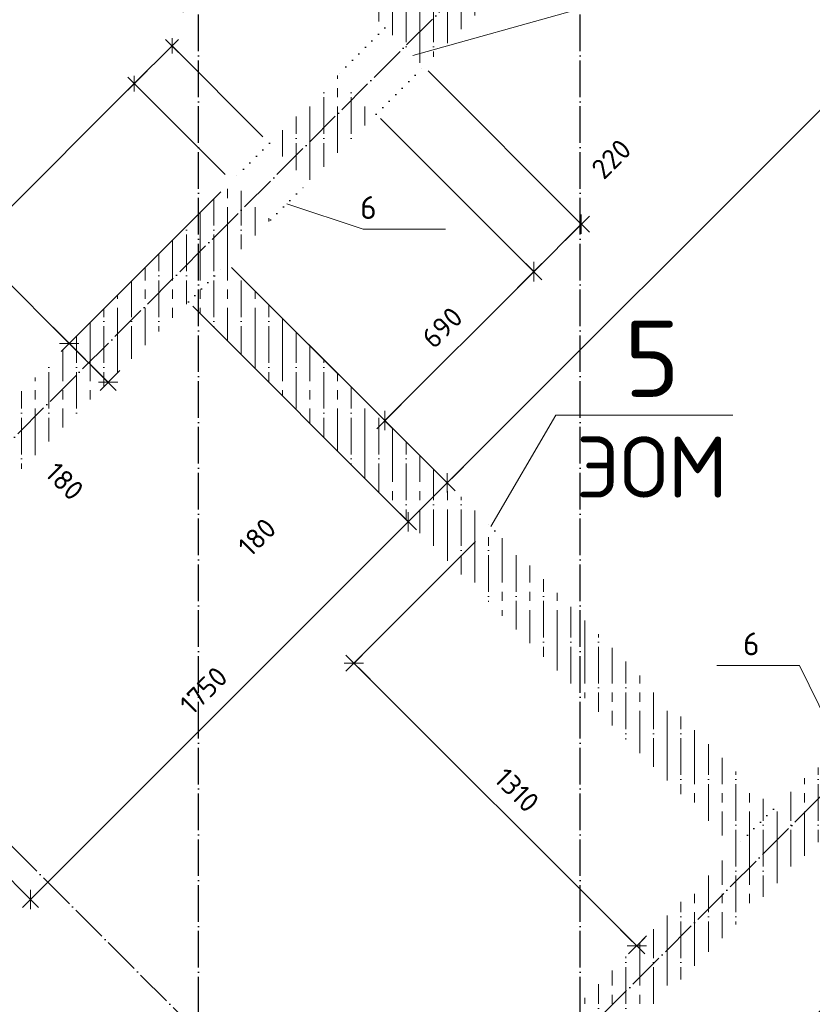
# Model space of a CAD drawing. Header units: millimetres. Extents: x -3057 to 112233, y -2869 to 47508.
# Tile 8 of 48: x 13314 to 15911, y 10499 to 13724. Entities that reach past the tile are written whole.
import ezdxf

# ---------------------------------------------------------------- set-up
doc = ezdxf.new("R2010")
doc.units = ezdxf.units.MM
doc.header["$PDMODE"] = 65
for name, pattern in [('______11', [150, 120, -15, 0, -15]), ('______5', [330, 240, -30, 30, -30]), ('______9', [30, 0, -30])]:
    doc.linetypes.add(name, pattern=pattern)
for name, color, linetype, lineweight in [('Standard', 7, 'Continuous', 25), ('Ограждение_ 2D надпись', 7, 'Continuous', 13), ('Размерная линия_ общее', 7, 'Continuous', 13), ('Размерная линия_ общее_1', 7, 'Continuous', 13), ('Стена_ общее', 7, 'Continuous', 35)]:
    doc.layers.add(name, color=color, linetype=linetype, lineweight=lineweight)
doc.layers.add('Осевая линия_ общее', color=7, linetype='______5', lineweight=13, true_color=0xa0a0a0)
doc.styles.add('ISOCPEUR', font='ISOCPEUR')
doc.dimstyles.new('DIMSTYLE_3', dxfattribs={"dimtxt": 66, "dimasz": 75, "dimexe": 0, "dimexo": 0, "dimgap": 33, "dimtad": 2, "dimdec": 0, "dimrnd": 5, "dimzin": 12, "dimdsep": 46, "dimtxsty": 'ISOCPEUR', "dimblk1": 'ALL_ML_STRICH', "dimblk2": 'ALL_ML_STRICH', "dimsah": 1, "dimcen": 0, "dimclrd": 7, "dimclre": 256, "dimclrt": 7, "dimadec": 0, "dimazin": 0, "dimtfac": 1, "dimtdec": 0, "dimtix": 1, "dimtmove": 2, "dimatfit": 3, "dimfxl": 0, "dimtzin": 0, "dimlwd": 0, "dimlwe": -3, "dimarcsym": 0})
doc.dimstyles.new('DIMSTYLE_5', dxfattribs={"dimtxt": 60, "dimasz": 60, "dimexe": 0, "dimexo": 0, "dimgap": 30, "dimtad": 2, "dimdec": 0, "dimrnd": 5, "dimzin": 12, "dimdsep": 46, "dimtxsty": 'ISOCPEUR', "dimblk1": 'ALL_ML_STRICH', "dimblk2": 'ALL_ML_STRICH', "dimsah": 1, "dimcen": 0, "dimclrd": 7, "dimclre": 256, "dimclrt": 7, "dimadec": 0, "dimazin": 0, "dimtfac": 1, "dimtdec": 0, "dimtix": 1, "dimtmove": 2, "dimatfit": 3, "dimfxl": 0, "dimtzin": 0, "dimlwd": 0, "dimlwe": -3, "dimarcsym": 0})
doc.dimstyles.new('DIMSTYLE_7', dxfattribs={"dimtxt": 66, "dimasz": 75, "dimexe": 0, "dimexo": 0, "dimgap": 33, "dimtad": 2, "dimdec": 0, "dimrnd": 5, "dimzin": 12, "dimdsep": 46, "dimtxsty": 'ISOCPEUR', "dimblk1": 'ALL_ML_STRICH', "dimblk2": 'ALL_ML_STRICH', "dimsah": 1, "dimcen": 0, "dimclrd": 7, "dimclre": 256, "dimclrt": 7, "dimadec": 0, "dimazin": 0, "dimtfac": 1, "dimtdec": 0, "dimtix": 1, "dimtmove": 2, "dimatfit": 3, "dimfxl": 0, "dimtvp": 1.2, "dimtzin": 0, "dimlwd": 0, "dimlwe": -3, "dimarcsym": 0})
doc.dimstyles.new('DIMSTYLE_8', dxfattribs={"dimtxt": 66, "dimasz": 75, "dimexe": 0, "dimexo": 0, "dimgap": 33, "dimtad": 0, "dimdec": 0, "dimrnd": 5, "dimzin": 12, "dimdsep": 46, "dimtxsty": 'ISOCPEUR', "dimblk1": 'ALL_ML_STRICH', "dimblk2": 'ALL_ML_STRICH', "dimsah": 1, "dimcen": 0, "dimclrd": 7, "dimclre": 256, "dimclrt": 7, "dimadec": 0, "dimazin": 0, "dimtfac": 1, "dimtdec": 0, "dimtix": 1, "dimtmove": 2, "dimatfit": 3, "dimfxl": 0, "dimtvp": 1.2, "dimtzin": 0, "dimlwd": 0, "dimlwe": -3, "dimarcsym": 0})
pattern_1 = [(90, (0, 0), (-90, 6e-15), [120, -15, 0, -15]), (90, (-45, 6e-15), (-90, 6e-15), [240, -30, 30, -30])]

# ---------------------------------------------------------------- blocks, each defined once
blk = doc.blocks.new('СЛОЖНЫЙ_ОБЪЕКТ_1')
at = {"layer": 'Осевая линия_ общее', "color": 253, "linetype": '______11', "lineweight": -3, "true_color": 0xa0a0a0, "transparency": 33554687}
for p, q in [((13900, -2590), (13900, 47490)), ((15150, -2590), (15150, 21710)), ((3543.2, 2603.2), (20704.7, 19764.7)), ((5452.4, 694), (22613.9, 17855.5)), ((15387.3, 8917.7), (8924.3, 15380.6))]:
    blk.add_line(p, q, dxfattribs=at)
blk = doc.blocks.new('ALL_ML_STRICH')
at = {"color": 0, "linetype": 'ByBlock', "lineweight": -2}
for p, q in [((0, -0.5), (0, 0.5)), ((-1, 0), (0.5, 0)), ((-0.3, -0.3), (0.3, 0.3))]:
    blk.add_line(p, q, dxfattribs=at)
blk = doc.blocks.new('*D122')
at = {"layer": 'DEFPOINTS', "color": 7, "linetype": 'Continuous', "lineweight": 13, "transparency": 33554687}
for p in [(12534.1, 14196.2), (12239.1, 13901.2), (13986.8, 13174.1)]:
    blk.add_point(p, dxfattribs=at)
at = {"layer": 'Размерная линия_ общее', "color": 253, "linetype": 'Continuous', "lineweight": -2, "true_color": 0xa0a0a0, "transparency": 33554687}
for p, q in [((12520, 14182.1), (12239.1, 13901.2)), ((13972.7, 13159.9), (13476.5, 12663.7))]:
    blk.add_line(p, q, dxfattribs=at)
at = {"layer": 'Размерная линия_ общее', "color": 7, "linetype": 'Continuous', "lineweight": -2, "transparency": 33554687}
blk.add_line((12239.1, 13901.2), (13476.5, 12663.7), dxfattribs=at)
at = {"layer": 'Размерная линия_ общее', "color": 7, "linetype": 'Continuous', "lineweight": 13, "transparency": 33554687, "xscale": 75, "yscale": 75, "zscale": 75}
for p, rotation in [((12239.1, 13901.2), 135.0000000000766), ((13476.5, 12663.7), 315.0000000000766)]:
    blk.add_blockref('ALL_ML_STRICH', p, dxfattribs=dict(at, rotation=rotation))
at = {"layer": 'Размерная линия_ общее', "color": 7, "linetype": 'Continuous', "lineweight": 13, "transparency": 33554687, "insert": (12640.6, 13617), "char_height": 66, "width": 264, "attachment_point": 5, "rotation": 315, "style": 'ISOCPEUR'}
blk.add_mtext('\\A1;{1750}', dxfattribs=at)
blk = doc.blocks.new('*D123')
at = {"layer": 'DEFPOINTS', "color": 7, "linetype": 'Continuous', "lineweight": 13, "transparency": 33554687}
for p in [(13986.8, 13174.1), (13476.5, 12663.7), (13628.3, 12561)]:
    blk.add_point(p, dxfattribs=at)
at = {"layer": 'Размерная линия_ общее', "color": 253, "linetype": 'Continuous', "lineweight": -2, "true_color": 0xa0a0a0, "transparency": 33554687}
for p, q in [((13972.7, 13159.9), (13476.5, 12663.7)), ((13642.4, 12575.1), (13603.8, 12536.5))]:
    blk.add_line(p, q, dxfattribs=at)
at = {"layer": 'Размерная линия_ общее', "color": 7, "linetype": 'Continuous', "lineweight": -2, "transparency": 33554687}
blk.add_line((13476.5, 12663.7), (13603.8, 12536.5), dxfattribs=at)
at = {"layer": 'Размерная линия_ общее', "color": 7, "linetype": 'Continuous', "lineweight": 13, "transparency": 33554687, "xscale": 75, "yscale": 75, "zscale": 75}
for p, rotation in [((13476.5, 12663.7), 135.0000000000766), ((13603.8, 12536.5), 315.0000000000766)]:
    blk.add_blockref('ALL_ML_STRICH', p, dxfattribs=dict(at, rotation=rotation))
at = {"layer": 'Размерная линия_ общее', "color": 7, "linetype": 'Continuous', "lineweight": 13, "transparency": 33554687, "insert": (13461.4, 12211.9), "char_height": 66, "width": 198, "attachment_point": 5, "rotation": 315, "style": 'ISOCPEUR'}
blk.add_mtext('\\A1;{180}', dxfattribs=at)
blk = doc.blocks.new('*D136')
at = {"layer": 'DEFPOINTS', "color": 7, "linetype": 'Continuous', "lineweight": 13, "transparency": 33554687}
for p in [(20439.2, 15264.3), (14595.3, 9709.6), (15203, 9101.9)]:
    blk.add_point(p, dxfattribs=at)
at = {"layer": 'Размерная линия_ общее', "color": 253, "linetype": 'Continuous', "lineweight": -2, "true_color": 0xa0a0a0, "transparency": 33554687}
for p, q in [((20453.3, 15250.2), (20902.3, 14801.2)), ((14609.5, 9695.5), (15203, 9101.9))]:
    blk.add_line(p, q, dxfattribs=at)
at = {"layer": 'Размерная линия_ общее', "color": 7, "linetype": 'Continuous', "lineweight": -2, "transparency": 33554687}
blk.add_line((15203, 9101.9), (20902.3, 14801.2), dxfattribs=at)
at = {"layer": 'Размерная линия_ общее', "color": 7, "linetype": 'Continuous', "lineweight": 13, "transparency": 33554687, "yscale": 75, "zscale": 75}
for p, xscale, rotation in [((20902.3, 14801.2), 75, 44.99999999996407), ((15203, 9101.9), 75.00000000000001, 224.9999999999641)]:
    blk.add_blockref('ALL_ML_STRICH', p, dxfattribs=dict(at, xscale=xscale, rotation=rotation))
at = {"layer": 'Размерная линия_ общее', "color": 7, "linetype": 'Continuous', "lineweight": 13, "transparency": 33554687, "insert": (17996.3, 12012.6), "char_height": 66, "width": 264, "attachment_point": 5, "rotation": 45, "style": 'ISOCPEUR'}
blk.add_mtext('\\A1;{8060}', dxfattribs=at)
blk = doc.blocks.new('*D141')
at = {"layer": 'DEFPOINTS', "color": 7, "linetype": 'Continuous', "lineweight": 13, "transparency": 33554687}
for p in [(13867, 12799.7), (12629.6, 11562.2), (13349.7, 10842.2)]:
    blk.add_point(p, dxfattribs=at)
at = {"layer": 'Размерная линия_ общее', "color": 253, "linetype": 'Continuous', "lineweight": -2, "true_color": 0xa0a0a0, "transparency": 33554687}
for p, q in [((13881.1, 12785.5), (14587.1, 12079.6)), ((12643.7, 11548.1), (13349.7, 10842.2))]:
    blk.add_line(p, q, dxfattribs=at)
at = {"layer": 'Размерная линия_ общее', "color": 7, "linetype": 'Continuous', "lineweight": -2, "transparency": 33554687}
blk.add_line((13349.7, 10842.2), (14587.1, 12079.6), dxfattribs=at)
at = {"layer": 'Размерная линия_ общее', "color": 7, "linetype": 'Continuous', "lineweight": 13, "transparency": 33554687, "xscale": 75, "yscale": 75, "zscale": 75}
for p, rotation in [((14587.1, 12079.6), 44.99999999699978), ((13349.7, 10842.2), 224.9999999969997)]:
    blk.add_blockref('ALL_ML_STRICH', p, dxfattribs=dict(at, rotation=rotation))
at = {"layer": 'Размерная линия_ общее', "color": 7, "linetype": 'Continuous', "lineweight": 13, "transparency": 33554687, "insert": (13916.7, 11526.6), "char_height": 66, "width": 264, "attachment_point": 5, "rotation": 45, "style": 'ISOCPEUR'}
blk.add_mtext('\\A1;{1750}', dxfattribs=at)
blk = doc.blocks.new('*D142')
at = {"layer": 'DEFPOINTS', "color": 7, "linetype": 'Continuous', "lineweight": 13, "transparency": 33554687}
for p in [(13994.3, 12927), (13867, 12799.7), (14587.1, 12079.6)]:
    blk.add_point(p, dxfattribs=at)
at = {"layer": 'Размерная линия_ общее', "color": 253, "linetype": 'Continuous', "lineweight": -2, "true_color": 0xa0a0a0, "transparency": 33554687}
for p, q in [((14008.4, 12912.8), (14714.4, 12206.9)), ((13881.1, 12785.5), (14587.1, 12079.6))]:
    blk.add_line(p, q, dxfattribs=at)
at = {"layer": 'Размерная линия_ общее', "color": 7, "linetype": 'Continuous', "lineweight": -2, "transparency": 33554687}
blk.add_line((14587.1, 12079.6), (14714.4, 12206.9), dxfattribs=at)
at = {"layer": 'Размерная линия_ общее', "color": 7, "linetype": 'Continuous', "lineweight": 13, "transparency": 33554687, "xscale": 75, "yscale": 75, "zscale": 75}
for p, rotation in [((14714.4, 12206.9), 44.99999999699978), ((14587.1, 12079.6), 224.9999999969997)]:
    blk.add_blockref('ALL_ML_STRICH', p, dxfattribs=dict(at, rotation=rotation))
at = {"layer": 'Размерная линия_ общее', "color": 7, "linetype": 'Continuous', "lineweight": 13, "transparency": 33554687, "insert": (14091.6, 12028.9), "char_height": 66, "width": 198, "attachment_point": 5, "rotation": 45, "style": 'ISOCPEUR'}
blk.add_mtext('\\A1;{180}', dxfattribs=at)
blk = doc.blocks.new('*D143')
at = {"layer": 'DEFPOINTS', "color": 7, "linetype": 'Continuous', "lineweight": 13, "transparency": 33554687}
for p in [(18385.4, 17318.1), (13994.3, 12927), (14714.4, 12206.9)]:
    blk.add_point(p, dxfattribs=at)
at = {"layer": 'Размерная линия_ общее', "color": 253, "linetype": 'Continuous', "lineweight": -2, "true_color": 0xa0a0a0, "transparency": 33554687}
for p, q in [((18399.6, 17304), (19105.5, 16598)), ((14008.4, 12912.8), (14714.4, 12206.9))]:
    blk.add_line(p, q, dxfattribs=at)
at = {"layer": 'Размерная линия_ общее', "color": 7, "linetype": 'Continuous', "lineweight": -2, "transparency": 33554687}
blk.add_line((14714.4, 12206.9), (19105.5, 16598), dxfattribs=at)
at = {"layer": 'Размерная линия_ общее', "color": 7, "linetype": 'Continuous', "lineweight": 13, "transparency": 33554687, "xscale": 75, "yscale": 75, "zscale": 75}
for p, rotation in [((19105.5, 16598), 44.99999999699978), ((14714.4, 12206.9), 224.9999999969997)]:
    blk.add_blockref('ALL_ML_STRICH', p, dxfattribs=dict(at, rotation=rotation))
at = {"layer": 'Размерная линия_ общее', "color": 7, "linetype": 'Continuous', "lineweight": 13, "transparency": 33554687, "insert": (16858.3, 14468.1), "char_height": 66, "width": 264, "attachment_point": 5, "rotation": 45, "style": 'ISOCPEUR'}
blk.add_mtext('\\A1;{6210}', dxfattribs=at)
blk = doc.blocks.new('*D153')
at = {"layer": 'DEFPOINTS', "color": 7, "linetype": 'Continuous', "lineweight": 13, "transparency": 33554687}
for p in [(13704.4, 14503.8), (11823.5, 12622.9), (11915.6, 12530.7)]:
    blk.add_point(p, dxfattribs=at)
at = {"layer": 'Размерная линия_ общее', "color": 253, "linetype": 'Continuous', "lineweight": -2, "true_color": 0xa0a0a0, "transparency": 33554687}
for p, q in [((13718.5, 14489.7), (13796.5, 14411.7)), ((11837.6, 12608.8), (11915.6, 12530.7))]:
    blk.add_line(p, q, dxfattribs=at)
at = {"layer": 'Размерная линия_ общее', "color": 7, "linetype": 'Continuous', "lineweight": -2, "transparency": 33554687}
blk.add_line((11915.6, 12530.7), (13796.5, 14411.7), dxfattribs=at)
at = {"layer": 'Размерная линия_ общее', "color": 7, "linetype": 'Continuous', "lineweight": 13, "transparency": 33554687, "xscale": 75, "yscale": 75, "zscale": 75}
for p, rotation in [((13796.5, 14411.7), 44.99999999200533), ((11915.6, 12530.7), 224.9999999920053)]:
    blk.add_blockref('ALL_ML_STRICH', p, dxfattribs=dict(at, rotation=rotation))
at = {"layer": 'Размерная линия_ общее', "color": 7, "linetype": 'Continuous', "lineweight": 13, "transparency": 33554687, "insert": (12383.4, 13171.1), "char_height": 66, "width": 264, "attachment_point": 5, "rotation": 45, "style": 'ISOCPEUR'}
blk.add_mtext('\\A1;{2660}', dxfattribs=at)
blk = doc.blocks.new('*D369')
at = {"layer": 'DEFPOINTS', "color": 7, "linetype": 'Continuous', "lineweight": 13, "transparency": 33554687}
for p in [(12629.6, 11562.2), (11916.8, 10849.5), (14418.5, 9773.3)]:
    blk.add_point(p, dxfattribs=at)
at = {"layer": 'Размерная линия_ общее', "color": 253, "linetype": 'Continuous', "lineweight": -2, "true_color": 0xa0a0a0, "transparency": 33554687}
for p, q in [((12615.4, 11548.1), (11916.8, 10849.5)), ((14404.4, 9759.1), (13705.8, 9060.5))]:
    blk.add_line(p, q, dxfattribs=at)
at = {"layer": 'Размерная линия_ общее', "color": 7, "linetype": 'Continuous', "lineweight": -2, "transparency": 33554687}
blk.add_line((11916.8, 10849.5), (13705.8, 9060.5), dxfattribs=at)
at = {"layer": 'Размерная линия_ общее', "color": 7, "linetype": 'Continuous', "lineweight": 13, "transparency": 33554687, "xscale": 75, "yscale": 75, "zscale": 75}
for p, rotation in [((11916.8, 10849.5), 134.999999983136), ((13705.8, 9060.5), 314.9999999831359)]:
    blk.add_blockref('ALL_ML_STRICH', p, dxfattribs=dict(at, rotation=rotation))
at = {"layer": 'Размерная линия_ общее', "color": 7, "linetype": 'Continuous', "lineweight": 13, "transparency": 33554687, "insert": (12872.3, 10011.4), "char_height": 66, "width": 264, "attachment_point": 5, "rotation": 315, "style": 'ISOCPEUR'}
blk.add_mtext('\\A1;{2530}', dxfattribs=at)
blk = doc.blocks.new('*D370')
at = {"layer": 'DEFPOINTS', "color": 7, "linetype": 'Continuous', "lineweight": 13, "transparency": 33554687}
for p in [(14482.2, 13414.9), (13994.3, 12927), (14510.4, 12410.8)]:
    blk.add_point(p, dxfattribs=at)
at = {"layer": 'Размерная линия_ общее', "color": 253, "linetype": 'Continuous', "lineweight": -2, "true_color": 0xa0a0a0, "transparency": 33554687}
for p, q in [((14496.3, 13400.7), (14998.3, 12898.7)), ((14008.4, 12912.8), (14510.4, 12410.8))]:
    blk.add_line(p, q, dxfattribs=at)
at = {"layer": 'Размерная линия_ общее', "color": 7, "linetype": 'Continuous', "lineweight": -2, "transparency": 33554687}
blk.add_line((14510.4, 12410.8), (14998.3, 12898.7), dxfattribs=at)
at = {"layer": 'Размерная линия_ общее', "color": 7, "linetype": 'Continuous', "lineweight": 13, "transparency": 33554687, "xscale": 75, "yscale": 75, "zscale": 75}
for p, rotation in [((14998.3, 12898.7), 45.00000000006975), ((14510.4, 12410.8), 225.0000000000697)]:
    blk.add_blockref('ALL_ML_STRICH', p, dxfattribs=dict(at, rotation=rotation))
at = {"layer": 'Размерная линия_ общее', "color": 7, "linetype": 'Continuous', "lineweight": 13, "transparency": 33554687, "insert": (14698, 12715.8), "char_height": 66, "width": 198, "attachment_point": 5, "rotation": 45, "style": 'ISOCPEUR'}
blk.add_mtext('\\A1;{690}', dxfattribs=at)
blk = doc.blocks.new('*D371')
at = {"layer": 'DEFPOINTS', "color": 7, "linetype": 'Continuous', "lineweight": 13, "transparency": 33554687}
for p in [(14637.8, 13570.4), (14482.2, 13414.9), (14998.3, 12898.7)]:
    blk.add_point(p, dxfattribs=at)
at = {"layer": 'Размерная линия_ общее', "color": 253, "linetype": 'Continuous', "lineweight": -2, "true_color": 0xa0a0a0, "transparency": 33554687}
for p, q in [((14651.9, 13556.3), (15153.9, 13054.3)), ((14496.3, 13400.7), (14998.3, 12898.7))]:
    blk.add_line(p, q, dxfattribs=at)
at = {"layer": 'Размерная линия_ общее', "color": 7, "linetype": 'Continuous', "lineweight": -2, "transparency": 33554687}
blk.add_line((14998.3, 12898.7), (15153.9, 13054.3), dxfattribs=at)
at = {"layer": 'Размерная линия_ общее', "color": 7, "linetype": 'Continuous', "lineweight": 13, "transparency": 33554687, "xscale": 75, "yscale": 75, "zscale": 75}
for p, rotation in [((15153.9, 13054.3), 45.00000000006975), ((14998.3, 12898.7), 225.0000000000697)]:
    blk.add_blockref('ALL_ML_STRICH', p, dxfattribs=dict(at, rotation=rotation))
at = {"layer": 'Размерная линия_ общее', "color": 7, "linetype": 'Continuous', "lineweight": 13, "transparency": 33554687, "insert": (15252.1, 13268.1), "char_height": 66, "width": 198, "attachment_point": 5, "rotation": 45, "style": 'ISOCPEUR'}
blk.add_mtext('\\A1;{220}', dxfattribs=at)
blk = doc.blocks.new('*D372')
at = {"layer": 'DEFPOINTS', "color": 7, "linetype": 'Continuous', "lineweight": 13, "transparency": 33554687}
for p in [(14821.6, 12028.9), (14409, 11616.4), (15381.8, 10736.5)]:
    blk.add_point(p, dxfattribs=at)
at = {"layer": 'Размерная линия_ общее', "color": 253, "linetype": 'Continuous', "lineweight": -2, "true_color": 0xa0a0a0, "transparency": 33554687}
for p, q in [((14807.5, 12014.8), (14409, 11616.4)), ((15367.7, 10722.4), (15335.4, 10690.1))]:
    blk.add_line(p, q, dxfattribs=at)
at = {"layer": 'Размерная линия_ общее', "color": 7, "linetype": 'Continuous', "lineweight": -2, "transparency": 33554687}
blk.add_line((14409, 11616.4), (15335.4, 10690.1), dxfattribs=at)
at = {"layer": 'Размерная линия_ общее', "color": 7, "linetype": 'Continuous', "lineweight": 13, "transparency": 33554687, "yscale": 75, "zscale": 75}
for p, xscale, rotation in [((14409, 11616.4), 75.00000000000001, 135.0000000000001), ((15335.4, 10690.1), 75, 315.0000000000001)]:
    blk.add_blockref('ALL_ML_STRICH', p, dxfattribs=dict(at, xscale=xscale, rotation=rotation))
at = {"layer": 'Размерная линия_ общее', "color": 7, "linetype": 'Continuous', "lineweight": 13, "transparency": 33554687, "insert": (14942.6, 11200.2), "char_height": 66, "width": 264, "attachment_point": 5, "rotation": 315, "style": 'ISOCPEUR'}
blk.add_mtext('\\A1;{1310}', dxfattribs=at)
blk = doc.blocks.new('*D381')
at = {"layer": 'DEFPOINTS', "color": 7, "linetype": 'Continuous', "lineweight": 13, "transparency": 33554687}
for p in [(16052, 11152.1), (16331.3, 10872.8), (14538.8, 9653.1)]:
    blk.add_point(p, dxfattribs=at)
at = {"layer": 'Размерная линия_ общее_1', "color": 253, "linetype": 'Continuous', "lineweight": -2, "true_color": 0xa0a0a0, "transparency": 33554687}
for p, q in [((16073.2, 11130.9), (16331.3, 10872.8)), ((14560, 9631.8), (14825.1, 9366.7))]:
    blk.add_line(p, q, dxfattribs=at)
at = {"layer": 'Размерная линия_ общее_1', "color": 7, "linetype": 'Continuous', "lineweight": -2, "transparency": 33554687}
blk.add_line((16331.3, 10872.8), (14825.1, 9366.7), dxfattribs=at)
at = {"layer": 'Размерная линия_ общее_1', "color": 7, "linetype": 'Continuous', "lineweight": 13, "transparency": 33554687, "xscale": 60, "yscale": 60, "zscale": 60}
for p, rotation in [((16331.3, 10872.8), 45.0000000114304), ((14825.1, 9366.7), 225.0000000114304)]:
    blk.add_blockref('ALL_ML_STRICH', p, dxfattribs=dict(at, rotation=rotation))
at = {"layer": 'Размерная линия_ общее_1', "color": 7, "linetype": 'Continuous', "lineweight": 13, "transparency": 33554687, "insert": (15528, 10182.7), "char_height": 60, "width": 240, "attachment_point": 5, "rotation": 45, "style": 'ISOCPEUR'}
blk.add_mtext('\\A1;{2130}', dxfattribs=at)
blk = doc.blocks.new('*D382')
at = {"layer": 'DEFPOINTS', "color": 7, "linetype": 'Continuous', "lineweight": 13, "transparency": 33554687}
for p in [(13813.1, 13638.5), (14132.2, 13319.4), (14008.4, 13195.7)]:
    blk.add_point(p, dxfattribs=at)
at = {"layer": 'Размерная линия_ общее_1', "color": 7, "linetype": 'Continuous', "lineweight": -2, "transparency": 33554687}
blk.add_line((13813.1, 13638.5), (13689.4, 13514.7), dxfattribs=at)
at = {"layer": 'Размерная линия_ общее_1', "color": 253, "linetype": 'Continuous', "lineweight": -2, "true_color": 0xa0a0a0, "transparency": 33554687}
for p, q in [((14111, 13340.6), (13813.1, 13638.5)), ((13987.2, 13216.9), (13689.4, 13514.7))]:
    blk.add_line(p, q, dxfattribs=at)
at = {"layer": 'Размерная линия_ общее_1', "color": 7, "linetype": 'Continuous', "lineweight": 13, "transparency": 33554687, "yscale": 60, "zscale": 60}
for p, xscale, rotation in [((13813.1, 13638.5), 60, 45.00000000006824), ((13689.4, 13514.7), 60.00000000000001, 225.0000000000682)]:
    blk.add_blockref('ALL_ML_STRICH', p, dxfattribs=dict(at, xscale=xscale, rotation=rotation))
at = {"layer": 'Размерная линия_ общее_1', "color": 7, "linetype": 'Continuous', "lineweight": 13, "transparency": 33554687, "insert": (13858.6, 13798.1), "char_height": 60, "width": 180, "attachment_point": 5, "rotation": 45, "style": 'ISOCPEUR'}
blk.add_mtext('\\A1;{175}', dxfattribs=at)
blk = doc.blocks.new('*D383')
at = {"layer": 'DEFPOINTS', "color": 7, "linetype": 'Continuous', "lineweight": 13, "transparency": 33554687}
for p in [(13689.4, 13514.7), (14008.4, 13195.7), (12629.6, 11816.8)]:
    blk.add_point(p, dxfattribs=at)
at = {"layer": 'Размерная линия_ общее_1', "color": 7, "linetype": 'Continuous', "lineweight": -2, "transparency": 33554687}
blk.add_line((13689.4, 13514.7), (12310.5, 12135.9), dxfattribs=at)
at = {"layer": 'Размерная линия_ общее_1', "color": 253, "linetype": 'Continuous', "lineweight": -2, "true_color": 0xa0a0a0, "transparency": 33554687}
for p, q in [((13987.2, 13216.9), (13689.4, 13514.7)), ((12608.4, 11838), (12310.5, 12135.9))]:
    blk.add_line(p, q, dxfattribs=at)
at = {"layer": 'Размерная линия_ общее_1', "color": 7, "linetype": 'Continuous', "lineweight": 13, "transparency": 33554687, "yscale": 60, "zscale": 60}
for p, xscale, rotation in [((13689.4, 13514.7), 60, 45.00000000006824), ((12310.5, 12135.9), 60.00000000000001, 225.0000000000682)]:
    blk.add_blockref('ALL_ML_STRICH', p, dxfattribs=dict(at, xscale=xscale, rotation=rotation))
at = {"layer": 'Размерная линия_ общее_1', "color": 7, "linetype": 'Continuous', "lineweight": 13, "transparency": 33554687, "insert": (12949.7, 12888.2), "char_height": 60, "width": 240, "attachment_point": 5, "rotation": 45, "style": 'ISOCPEUR'}
blk.add_mtext('\\A1;{1950}', dxfattribs=at)

msp = doc.modelspace()

# ---------------------------------------------------------------- hatches: boundary and pattern name
at = {"layer": 'Стена_ общее', "linetype": 'Continuous', "lineweight": 18, "transparency": 33554687}
h = msp.add_hatch(dxfattribs=at)
h.set_pattern_fill('__________541', scale=30, style=0, pattern_type=2)
h.set_pattern_definition(pattern_1)
h.paths.add_polyline_path([(14637.8, 13570.4), (17027.8, 15960.5), (16992.4, 15995.8), (17020.7, 16024.1), (17056.1, 15988.7), (18809.7, 17742.4), (18682.4, 17869.6), (14510.5, 13697.7)], flags=0)
h = msp.add_hatch(dxfattribs=at)
h.set_pattern_fill('__________541', scale=30, style=0, pattern_type=2)
h.set_pattern_definition(pattern_1)
h.paths.add_polyline_path([(14637.8, 13825), (14425.6, 14037.1), (14298.3, 13909.8), (14510.5, 13697.7)], flags=0)
h = msp.add_hatch(dxfattribs=at)
h.set_pattern_fill('__________541', scale=30, style=0, pattern_type=2)
h.set_pattern_definition(pattern_1)
h.paths.add_polyline_path([(14354.9, 13542.1), (14132.2, 13319.4), (14259.5, 13192.1), (14482.2, 13414.9)], flags=0)
h = msp.add_hatch(dxfattribs=at)
h.set_pattern_fill('__________541', scale=30, style=0, pattern_type=2)
h.set_pattern_definition(pattern_1)
h.paths.add_polyline_path([(12629.6, 11562.2), (14135.7, 13068.4), (14008.4, 13195.7), (12502.3, 11689.5)], flags=0)
h = msp.add_hatch(dxfattribs=at)
h.set_pattern_fill('__________541', scale=30, style=0, pattern_type=2)
h.set_pattern_definition(pattern_1)
h.paths.add_polyline_path([(15783.3, 11138), (14871.1, 12050.2), (14835.7, 12014.8), (14807.5, 12043.1), (14842.8, 12078.4), (13994.3, 12927), (13867, 12799.7), (15656, 11010.7)], flags=0)
h = msp.add_hatch(dxfattribs=at)
h.set_pattern_fill('__________541', scale=30, style=0, pattern_type=2)
h.set_pattern_definition(pattern_1)
h.paths.add_polyline_path([(15924.7, 11279.4), (14418.5, 9773.3), (14545.8, 9646), (16052, 11152.1)], flags=0)

# ---------------------------------------------------------------- linework, layer by layer
at = {"layer": 'Ограждение_ 2D надпись', "color": 7, "linetype": 'Continuous', "lineweight": 13, "transparency": 33554687}
msp.add_lwpolyline([(14857, 12064.3), (15070.6, 12428.7), (15650.6, 12428.7)], dxfattribs=at)
at = {"layer": 'Осевая линия_ общее', "color": 7, "linetype": 'Continuous', "lineweight": 13, "transparency": 33554687}
for points in [[(14601.7, 13606.5), (15148.5, 13759.9), (15418.5, 13759.9)], [(14188.7, 13121.4), (14439.5, 13037.9), (14709.5, 13037.9)], [(15995.7, 11350.4), (15868.3, 11608.4), (15598.3, 11608.4)]]:
    msp.add_lwpolyline(points, dxfattribs=at)
at = {"layer": 'Стена_ общее', "color": 7, "linetype": '______9', "lineweight": -3, "transparency": 33554687}
for p, q in [((14510.5, 13697.7), (14354.9, 13542.1)), ((14510.5, 13697.7), (14354.9, 13542.1)), ((14482.2, 13414.9), (14637.8, 13570.4)), ((14482.2, 13414.9), (14637.8, 13570.4)), ((14132.2, 13319.4), (14008.4, 13195.7)), ((14132.2, 13319.4), (14008.4, 13195.7)), ((14135.7, 13068.4), (14259.5, 13192.1)), ((14135.7, 13068.4), (14259.5, 13192.1)), ((13867, 12799.7), (13994.3, 12927)), ((14871.1, 12050.2), (14842.8, 12078.4)), ((15783.3, 11138), (15656, 11010.7))]:
    msp.add_line(p, q, dxfattribs=at)

# ---------------------------------------------------------------- block references
at = {"layer": 'Осевая линия_ общее', "color": 253, "linetype": '______11', "lineweight": -3, "true_color": 0xa0a0a0, "transparency": 33554687}
msp.add_blockref('СЛОЖНЫЙ_ОБЪЕКТ_1', (0, 0), dxfattribs=at)

# ---------------------------------------------------------------- texts
at = {"layer": 'Standard', "color": 7, "linetype": 'Continuous', "lineweight": 25, "transparency": 33554687, "char_height": 75, "width": 81.667, "attachment_point": 7, "style": 'ISOCPEUR'}
for insert in [(14429.2, 13071.3), (15683.6, 11641.9)]:
    msp.add_mtext('\\A1;{\\fISOCPEUR|i0|b0;\\H75.000000;\\W1.000000;\\C7;6}\\P', dxfattribs=dict(at, insert=insert))
at = {"layer": 'Ограждение_ 2D надпись', "color": 7, "linetype": 'Continuous', "lineweight": 13, "transparency": 33554687, "style": 'ISOCPEUR'}
for s, insert, char_height, width, attachment_point in [('\\A1;{\\fISOCPEUR|i0|b0;\\H250.000000;\\W1.000000;\\C7;5}\\P', (15385.6, 12488.7), 75, 272.222, 8), ('\\A1;{\\fISOCPEUR|i0|b0;\\H200.000000;\\W1.000000;\\C7;ЭОМ}\\P', (15385.6, 12358.7), 60, 592.593, 2)]:
    msp.add_mtext(s, dxfattribs=dict(at, insert=insert, char_height=char_height, width=width, attachment_point=attachment_point))

# ---------------------------------------------------------------- dimensions: what is measured, and where the dimension line sits
at = {"layer": 'Размерная линия_ общее', "color": 7, "linetype": 'Continuous', "lineweight": 13, "transparency": 33554687}
for base, p1, p2, angle, dimstyle, picture, middle in [((19105.5, 16598), (14008.4, 12912.8), (18399.6, 17304), 45, 'DIMSTYLE_3', '*D143', (16858.3, 14468.1)), ((20902.3, 14801.2), (14609.5, 9695.5), (20453.3, 15250.2), 45, 'DIMSTYLE_3', '*D136', (17996.3, 12012.6)), ((13796.5, 14411.7), (11837.6, 12608.8), (13718.5, 14489.7), 45, 'DIMSTYLE_3', '*D153', (12383.4, 13171.1)), ((13476.5, 12663.7), (12520, 14182.1), (13972.7, 13159.9), 315, 'DIMSTYLE_3', '*D122', (12640.6, 13617)), ((15153.9, 13054.3), (14496.3, 13400.7), (14651.9, 13556.3), 45, 'DIMSTYLE_3', '*D371', (15252.1, 13268.1)), ((14998.3, 12898.7), (14008.4, 12912.8), (14496.3, 13400.7), 45, 'DIMSTYLE_3', '*D370', (14698, 12715.8)), ((13603.8, 12536.5), (13972.7, 13159.9), (13642.4, 12575.1), 315, 'DIMSTYLE_8', '*D123', (13461.4, 12211.9)), ((14714.4, 12206.9), (13881.1, 12785.5), (14008.4, 12912.8), 45, 'DIMSTYLE_7', '*D142', (14091.6, 12028.9)), ((14587.1, 12079.6), (12643.7, 11548.1), (13881.1, 12785.5), 45, 'DIMSTYLE_3', '*D141', (13916.7, 11526.6)), ((15335.4, 10690.1), (14807.5, 12014.8), (15367.7, 10722.4), 315, 'DIMSTYLE_3', '*D372', (14942.6, 11200.2)), ((13705.8, 9060.5), (12615.4, 11548.1), (14404.4, 9759.1), 315, 'DIMSTYLE_3', '*D369', (12872.3, 10011.4))]:
    dim = msp.add_linear_dim(base=base, p1=p1, p2=p2, angle=angle, dimstyle=dimstyle, override={"dimpost": '<>', "dimclrd": 7, "dimclre": 253, "dimclrt": 7, "dimlwd": 0, "dimlwe": 65533}, dxfattribs=at)
    dim.commit()
    dim.dimension.update_dxf_attribs({"geometry": picture, "text_midpoint": middle, "dimtype": 160})
at = {"layer": 'Размерная линия_ общее_1', "color": 7, "linetype": 'Continuous', "lineweight": 13, "transparency": 33554687}
for base, p1, p2, picture, middle in [((13689.4, 13514.7), (14111, 13340.6), (13987.2, 13216.9), '*D382', (13858.6, 13798.1)), ((12310.5, 12135.9), (13987.2, 13216.9), (12608.4, 11838), '*D383', (12949.7, 12888.2)), ((14825.1, 9366.7), (16073.2, 11130.9), (14560, 9631.8), '*D381', (15528, 10182.7))]:
    dim = msp.add_linear_dim(base=base, p1=p1, p2=p2, angle=225, dimstyle='DIMSTYLE_5', override={"dimpost": '<>', "dimclrd": 7, "dimclre": 253, "dimclrt": 7, "dimlwd": 0, "dimlwe": 65533}, dxfattribs=at)
    dim.commit()
    dim.dimension.update_dxf_attribs({"geometry": picture, "text_midpoint": middle, "dimtype": 160})

doc.saveas('drawing.dxf')
